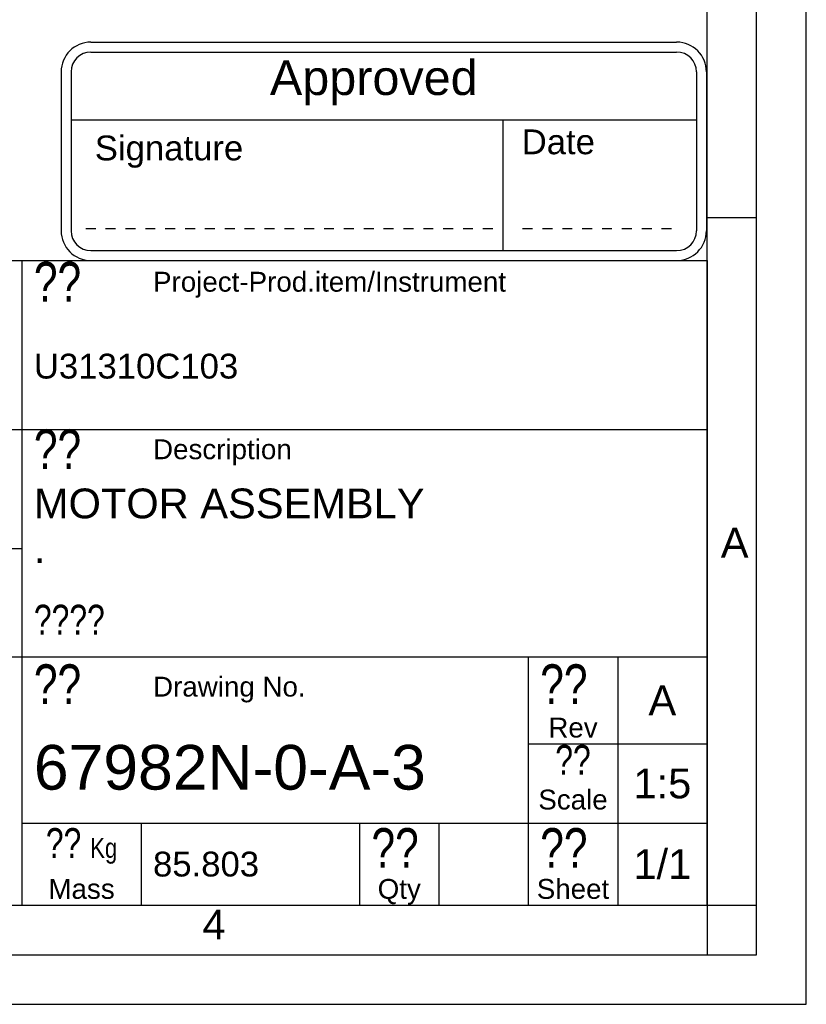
# Model space of a CAD drawing. Header units: millimetres. Extents: x 0 to 420, y 0 to 297.
# Tile 44 of 58: x 341 to 420, y 0 to 99. Entities that reach past the tile are written whole.
import ezdxf

# ---------------------------------------------------------------- set-up
doc = ezdxf.new("R2010")
doc.units = ezdxf.units.MM
doc.header["$LTSCALE"] = 23.1
doc.layers.get('0').update_dxf_attribs({"linetype": 'CONTINUOUS'})
doc.layers.add('DETAIL', color=7, linetype='CONTINUOUS')
doc.styles.add('TEXTSTYLE_10', font='arial.ttf')
doc.styles.add('TEXTSTYLE_2', font='arial.ttf')
doc.styles.add('TEXTSTYLE_3', font='arial.ttf')
doc.styles.add('TEXTSTYLE_5', font='txt', dxfattribs={"width": 0.8})

# ---------------------------------------------------------------- blocks, each defined once
blk = doc.blocks.new('APPROVED_BL4', base_point=(377.442, 85.928))
at = {"layer": 'DETAIL', "color": 1, "linetype": 'CONTINUOUS'}
for p, q in [((347.942, 96.928), (406.942, 96.928)), ((347.942, 95.928), (406.942, 95.928)), ((344.942, 93.928), (344.942, 77.928)), ((345.942, 93.928), (345.942, 77.928)), ((408.942, 93.928), (408.942, 77.928)), ((409.942, 93.928), (409.942, 77.928)), ((345.942, 89.11), (408.942, 89.11)), ((389.427, 89.11), (389.427, 75.928)), ((347.427, 78.143), (348.427, 78.143)), ((349.427, 78.143), (350.427, 78.143)), ((351.427, 78.143), (352.427, 78.143)), ((353.427, 78.143), (354.427, 78.143)), ((355.427, 78.143), (356.427, 78.143)), ((357.427, 78.143), (358.427, 78.143)), ((359.427, 78.143), (360.427, 78.143)), ((361.427, 78.143), (362.427, 78.143)), ((363.427, 78.143), (364.427, 78.143)), ((365.427, 78.143), (366.427, 78.143)), ((367.427, 78.143), (368.427, 78.143)), ((369.427, 78.143), (370.427, 78.143)), ((371.427, 78.143), (372.427, 78.143)), ((373.427, 78.143), (374.427, 78.143)), ((375.427, 78.143), (376.427, 78.143)), ((377.427, 78.143), (378.427, 78.143)), ((379.427, 78.143), (380.427, 78.143)), ((381.427, 78.143), (382.427, 78.143)), ((383.427, 78.143), (384.427, 78.143)), ((385.427, 78.143), (386.427, 78.143)), ((387.427, 78.143), (388.427, 78.143)), ((391.427, 78.143), (392.427, 78.143)), ((393.427, 78.143), (394.427, 78.143)), ((395.427, 78.143), (396.427, 78.143)), ((397.427, 78.143), (398.427, 78.143)), ((399.427, 78.143), (400.427, 78.143)), ((401.427, 78.143), (402.427, 78.143)), ((403.427, 78.143), (404.427, 78.143)), ((405.427, 78.143), (406.427, 78.143)), ((347.942, 75.928), (406.942, 75.928)), ((347.942, 74.928), (406.942, 74.928))]:
    blk.add_line(p, q, dxfattribs=at)
for centre, radius, start, end in [((347.942, 93.928), 3, 90, 180), ((406.942, 93.928), 3, 0, 90), ((347.942, 93.928), 2, 90, 180), ((406.942, 93.928), 2, 0, 90), ((347.942, 77.928), 3, 180, 270), ((347.942, 77.928), 2, 180, 270), ((406.942, 77.928), 3, 270, 360), ((406.942, 77.928), 2, 270, 360)]:
    blk.add_arc(centre, radius, start, end, dxfattribs=at)
at = {"layer": 'DETAIL', "color": 2, "linetype": 'CONTINUOUS', "style": 'TEXTSTYLE_10'}
for s, height, p in [('Approved', 3.5, (365.97, 91.6)), ('Signature', 2.5, (348.334, 85.014)), ('Date', 2.5, (391.334, 85.632))]:
    blk.add_text(s, height=height, dxfattribs=at).set_placement(p)

msp = doc.modelspace()

# ---------------------------------------------------------------- linework, layer by layer
at = {"color": 2, "linetype": 'CONTINUOUS'}
for p, q in [((420, 0), (420, 297)), ((415, 5), (415, 292)), ((410, 79.25), (415, 79.25)), ((235, 74.91189), (410, 74.91189)), ((341, 74.91189), (341, 9.99989)), ((410, 74.91189), (410, 9.99989)), ((235, 57.91189), (410, 57.91189)), ((235, 45.91189), (341, 45.91189)), ((235, 34.99989), (410, 34.99989)), ((392, 34.99989), (392, 9.99989)), ((401, 34.99989), (401, 9.99989)), ((392, 26.24989), (410, 26.24989)), ((341, 18.24989), (410, 18.24989)), ((353, 18.24989), (353, 9.99989)), ((375, 18.24989), (375, 9.99989)), ((383, 18.24989), (383, 9.99989)), ((235, 9.99989), (410, 9.99989)), ((410.00278, 10.01538), (410.00278, 5.01538)), ((410.00841, 9.99683), (415.00841, 9.99683)), ((20, 5), (415, 5)), ((237.25, 0), (420, 0))]:
    msp.add_line(p, q, dxfattribs=at)
at = {"color": 7, "linetype": 'CONTINUOUS'}
for p, q in [((410, 10), (410, 287)), ((25, 10), (410, 10))]:
    msp.add_line(p, q, dxfattribs=at)

# ---------------------------------------------------------------- block references
at = {"layer": 'DETAIL', "color": 2, "linetype": 'CONTINUOUS'}
msp.add_blockref('APPROVED_BL4', (377.44204, 85.92786), dxfattribs=at)

# ---------------------------------------------------------------- texts
at = {"color": 2, "linetype": 'CONTINUOUS', "char_height": 3, "attachment_point": 1, "line_spacing_factor": 0.9, "style": 'TEXTSTYLE_2'}
for s, insert, width in [('A', (411.3869, 47.99854), 2.7881041), ('4', (359.18334, 9.53753), 2.330855)]:
    msp.add_mtext(s, dxfattribs=dict(at, insert=insert, width=width))
at = {"layer": 'DETAIL', "color": 2, "linetype": 'CONTINUOUS', "line_spacing_factor": 0.9}
for s, insert, char_height, width, attachment_point, style in [('?? ', (342.2, 74.78689), 4, 9.6, 1, 'TEXTSTYLE_5'), ('Project-Prod.item/Instrument', (354.2, 73.78689), 2, 35.5018587, 1, 'TEXTSTYLE_3'), ('U31310C103', (342.2, 65.53689), 2.5, 20.5762082, 1, 'TEXTSTYLE_2'), ('?? ', (342.2, 57.91189), 4, 9.6, 1, 'TEXTSTYLE_5'), ('Description', (354.2, 56.91189), 2, 13.9628253, 1, 'TEXTSTYLE_3'), ('MOTOR ASSEMBLY\\P.', (342.2, 51.95589), 3, 39.267658, 1, 'TEXTSTYLE_2'), ('????', (342.2, 40.24989), 3, 9.6, 1, 'TEXTSTYLE_5'), ('??', (342.2, 34.24989), 4, 6.4, 1, 'TEXTSTYLE_5'), ('??', (393.2, 34.24989), 4, 6.4, 1, 'TEXTSTYLE_5'), ('Drawing No.', (354.2, 32.99989), 2, 15.3531599, 1, 'TEXTSTYLE_3'), ('A', (405.5, 32.12489), 3, 2.7881041, 2, 'TEXTSTYLE_2'), ('Rev', (396.5, 28.87489), 2, 4.9665428, 2, 'TEXTSTYLE_3'), ('67982N-0-A-3', (342.2, 26.12489), 4.5, 39.4628253, 1, 'TEXTSTYLE_3'), ('??', (396.5, 26.12489), 3, 4.8, 2, 'TEXTSTYLE_5'), ('1:5', (405.5, 23.74989), 3, 5.8215613, 2, 'TEXTSTYLE_3'), ('Scale', (396.5, 21.62489), 2, 6.9814126, 2, 'TEXTSTYLE_3'), ('?? \\Farial.ttf;\\H2.0;Kg', (347, 17.74989), 3, 10.6126394, 2, 'TEXTSTYLE_5'), ('??', (376.2, 17.74989), 4, 6.4, 1, 'TEXTSTYLE_5'), ('??', (393.2, 17.74989), 4, 6.4, 1, 'TEXTSTYLE_5'), ('1/1', (405.5, 15.62489), 3, 5.8215613, 2, 'TEXTSTYLE_3'), ('85.803', (354.2, 15.37489), 2.5, 10.6784387, 1, 'TEXTSTYLE_2'), ('Mass', (347, 12.62489), 2, 6.669145, 2, 'TEXTSTYLE_3'), ('Qty', (379, 12.62489), 2, 4.3420074, 2, 'TEXTSTYLE_3'), ('Sheet', (396.5, 12.62489), 2, 7.2936803, 2, 'TEXTSTYLE_3')]:
    msp.add_mtext(s, dxfattribs=dict(at, insert=insert, char_height=char_height, width=width, attachment_point=attachment_point, style=style))

doc.saveas('drawing.dxf')
